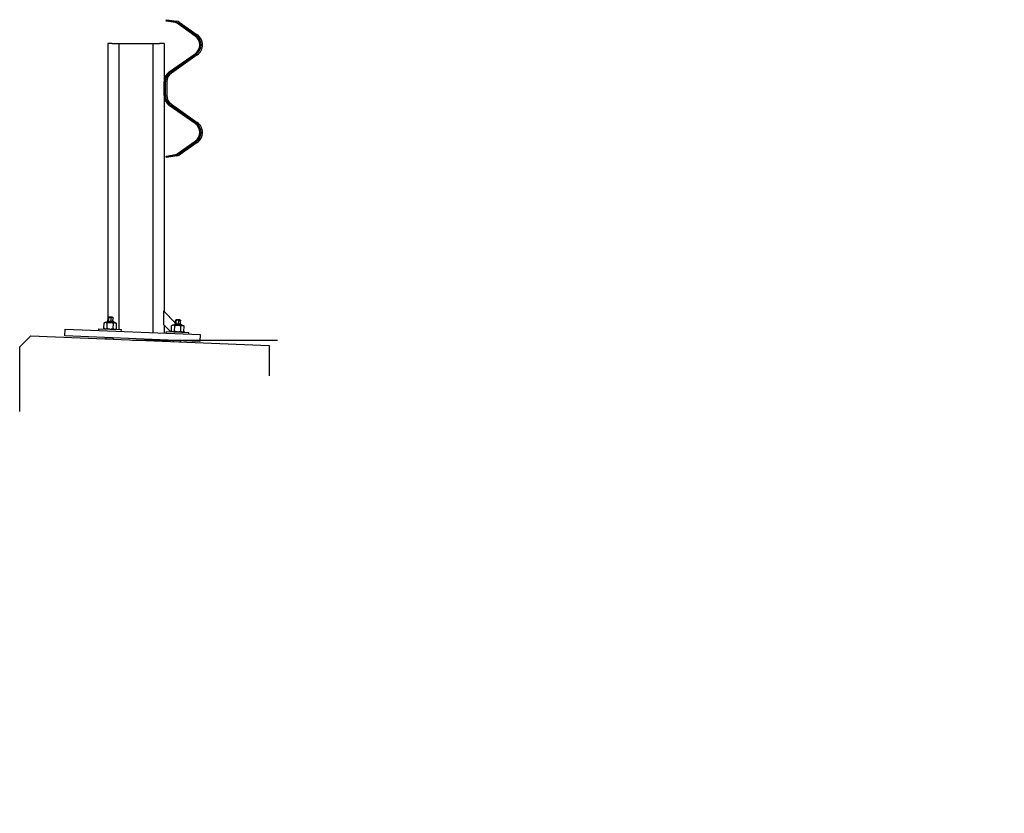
# Model space of a CAD drawing. Header units: metres. Extents: x -699 to 2316, y -1199 to 781.
# Tile 222 of 256: x -27.861 to -27.075, y 8.594 to 9.228. Entities that reach past the tile are written whole.
import ezdxf

# ---------------------------------------------------------------- set-up
doc = ezdxf.new("R2010")
doc.units = ezdxf.units.M

msp = doc.modelspace()

# ---------------------------------------------------------------- linework, layer by layer
for p, q in [((-27.74401, 9.22692), (-27.74404, 9.22676)), ((-27.73673, 9.22564), (-27.74404, 9.22676)), ((-27.74401, 9.22692), (-27.74385, 9.22799)), ((-27.73565, 9.22564), (-27.74401, 9.22692)), ((-27.74385, 9.22799), (-27.73549, 9.2267)), ((-27.72091, 9.21496), (-27.73537, 9.22509)), ((-27.71983, 9.21496), (-27.73429, 9.22509)), ((-27.73367, 9.22597), (-27.71921, 9.21585)), ((-27.79075, 9.20892), (-27.79075, 8.9873)), ((-27.78715, 9.20892), (-27.79075, 9.20892)), ((-27.78715, 9.20892), (-27.78176, 9.20892)), ((-27.78176, 9.20892), (-27.75478, 9.20892)), ((-27.78176, 9.20892), (-27.78176, 8.98056)), ((-27.75478, 9.20892), (-27.75478, 8.97804)), ((-27.75478, 9.20892), (-27.74938, 9.20892)), ((-27.74578, 9.20892), (-27.74938, 9.20892)), ((-27.74578, 9.20892), (-27.74578, 9.17834)), ((-27.74164, 9.1863), (-27.72091, 9.20082)), ((-27.74056, 9.1863), (-27.71983, 9.20082)), ((-27.71921, 9.19993), (-27.73994, 9.18542)), ((-27.74578, 9.16755), (-27.74578, 9.17834)), ((-27.7447, 9.16755), (-27.7447, 9.17834)), ((-27.74362, 9.17834), (-27.74362, 9.16755)), ((-27.74578, 9.16755), (-27.74578, 8.99491)), ((-27.72091, 9.14508), (-27.74164, 9.1596)), ((-27.71983, 9.14508), (-27.74056, 9.1596)), ((-27.73994, 9.16048), (-27.71921, 9.14596)), ((-27.73537, 9.12081), (-27.72091, 9.13093)), ((-27.73429, 9.12081), (-27.71983, 9.13093)), ((-27.71921, 9.13005), (-27.73367, 9.11992)), ((-27.74404, 9.11914), (-27.73673, 9.12026)), ((-27.74401, 9.11897), (-27.73565, 9.12026)), ((-27.74401, 9.11897), (-27.74404, 9.11914)), ((-27.74385, 9.11791), (-27.74401, 9.11897)), ((-27.73549, 9.11919), (-27.74385, 9.11791)), ((-27.74626, 8.9954), (-27.74626, 8.9846)), ((-27.73664, 8.98577), (-27.74626, 8.9954)), ((-27.79267, 8.98632), (-27.79363, 8.98582)), ((-27.78458, 8.986), (-27.79267, 8.98632)), ((-27.7915, 8.98628), (-27.79149, 8.98663)), ((-27.79065, 8.98739), (-27.79149, 8.98663)), ((-27.78573, 8.9864), (-27.79149, 8.98663)), ((-27.79065, 8.98739), (-27.7865, 8.98723)), ((-27.79058, 8.98739), (-27.79048, 8.98979)), ((-27.79006, 8.98737), (-27.78996, 8.98977)), ((-27.7871, 8.99037), (-27.78981, 8.99048)), ((-27.78806, 8.98729), (-27.78796, 8.98969)), ((-27.78658, 8.98723), (-27.78648, 8.98963)), ((-27.7865, 8.98723), (-27.78573, 8.9864)), ((-27.78575, 8.98605), (-27.78573, 8.9864)), ((-27.78458, 8.986), (-27.78366, 8.98542)), ((-27.73666, 8.98523), (-27.73656, 8.98763)), ((-27.73614, 8.98521), (-27.73605, 8.98761)), ((-27.73318, 8.98822), (-27.73589, 8.98832)), ((-27.73414, 8.98513), (-27.73405, 8.98753)), ((-27.73266, 8.98507), (-27.73256, 8.98747)), ((-27.82506, 8.97545), (-27.82484, 8.98084)), ((-27.82484, 8.98084), (-27.717, 8.97653)), ((-27.79788, 8.97976), (-27.79782, 8.9812)), ((-27.79782, 8.9812), (-27.77985, 8.98048)), ((-27.7938, 8.98158), (-27.79363, 8.98582)), ((-27.79288, 8.981), (-27.7938, 8.98158)), ((-27.79131, 8.98148), (-27.79114, 8.98572)), ((-27.78632, 8.98128), (-27.78616, 8.98552)), ((-27.78479, 8.98068), (-27.78383, 8.98118)), ((-27.78383, 8.98118), (-27.78366, 8.98542)), ((-27.77991, 8.97904), (-27.77985, 8.98048)), ((-27.74626, 8.9846), (-27.74057, 8.97891)), ((-27.74578, 8.98412), (-27.74578, 8.97768)), ((-27.74396, 8.97761), (-27.74391, 8.97904)), ((-27.74391, 8.97904), (-27.72593, 8.97832)), ((-27.73988, 8.97942), (-27.73971, 8.98366)), ((-27.73896, 8.97885), (-27.73988, 8.97942)), ((-27.73875, 8.98417), (-27.73971, 8.98366)), ((-27.73066, 8.98384), (-27.73875, 8.98417)), ((-27.73758, 8.98412), (-27.73757, 8.98447)), ((-27.73674, 8.98524), (-27.73757, 8.98447)), ((-27.73182, 8.98424), (-27.73757, 8.98447)), ((-27.73739, 8.97932), (-27.73722, 8.98356)), ((-27.73674, 8.98524), (-27.73258, 8.98507)), ((-27.73258, 8.98507), (-27.73182, 8.98424)), ((-27.73241, 8.97913), (-27.73224, 8.98336)), ((-27.73183, 8.98389), (-27.73182, 8.98424)), ((-27.73087, 8.97852), (-27.72992, 8.97903)), ((-27.73066, 8.98384), (-27.72975, 8.98326)), ((-27.72992, 8.97903), (-27.72975, 8.98326)), ((-27.72933, 8.97846), (-27.72992, 8.97905)), ((-27.72599, 8.97689), (-27.72593, 8.97832)), ((-27.86103, 8.96681), (-27.85204, 8.97545)), ((-27.85204, 8.97545), (-27.66185, 8.96784)), ((-27.71722, 8.97114), (-27.82506, 8.97545)), ((-27.79202, 8.97328), (-27.79199, 8.97413)), ((-27.79202, 8.97328), (-27.78627, 8.97305)), ((-27.7918, 8.97304), (-27.79202, 8.97328)), ((-27.78651, 8.97283), (-27.78627, 8.97305)), ((-27.78627, 8.97305), (-27.78623, 8.9739)), ((-27.77092, 8.9722), (-27.65528, 8.9722)), ((-27.7381, 8.97112), (-27.73807, 8.97197)), ((-27.7381, 8.97112), (-27.73235, 8.97089)), ((-27.73788, 8.97088), (-27.7381, 8.97112)), ((-27.73259, 8.97067), (-27.73235, 8.97089)), ((-27.73235, 8.97089), (-27.73232, 8.97174)), ((-27.717, 8.97653), (-27.71722, 8.97114)), ((-27.86103, 8.9152), (-27.86103, 8.96681)), ((-27.66185, 8.96784), (-27.66185, 8.94361))]:
    msp.add_line(p, q)
for centre, radius, start, end in [((-27.73722, 9.22244), 0.00324, 55, 81.25384), ((-27.73614, 9.22244), 0.00324, 55, 81.25384), ((-27.73614, 9.22244), 0.00432, 55, 81.25384), ((-27.72586, 9.20789), 0.00863, 305, 55), ((-27.72478, 9.20789), 0.00863, 305, 55), ((-27.72478, 9.20789), 0.00971, 305, 55), ((-27.73607, 9.17834), 0.00971, 125, 180), ((-27.73499, 9.17834), 0.00971, 125, 180), ((-27.73499, 9.17834), 0.00863, 125, 180), ((-27.73607, 9.16755), 0.00971, 180, 235), ((-27.73499, 9.16755), 0.00971, 180, 235), ((-27.73499, 9.16755), 0.00863, 180, 235), ((-27.72586, 9.138), 0.00863, 305, 55), ((-27.72478, 9.138), 0.00863, 305, 55), ((-27.72478, 9.138), 0.00971, 305, 55), ((-27.73722, 9.12346), 0.00324, 278.74616, 305), ((-27.73614, 9.12346), 0.00324, 278.74616, 305), ((-27.73614, 9.12346), 0.00432, 278.74616, 305), ((-27.78984, 8.98976), 0.000719, 87.70939, 131.72394), ((-27.78713, 8.98965), 0.000719, 43.69484, 87.70939), ((-27.73592, 8.98761), 0.000719, 87.70939, 131.72394), ((-27.73321, 8.9875), 0.000719, 43.69484, 87.70939)]:
    msp.add_arc(centre, radius, start, end)
for points in [[(-27.79114, 8.98572), (-27.79235, 8.98649), (-27.79363, 8.98582)], [(-27.78616, 8.98552), (-27.78862, 8.98634), (-27.79114, 8.98572)], [(-27.7938, 8.98158), (-27.79258, 8.98081), (-27.79131, 8.98148)], [(-27.79131, 8.98148), (-27.78884, 8.98066), (-27.78632, 8.98128)], [(-27.78632, 8.98128), (-27.78511, 8.98051), (-27.78383, 8.98118)], [(-27.78366, 8.98542), (-27.78488, 8.98619), (-27.78616, 8.98552)], [(-27.73988, 8.97942), (-27.73866, 8.97866), (-27.73739, 8.97932)], [(-27.73722, 8.98356), (-27.73843, 8.98433), (-27.73971, 8.98366)], [(-27.73739, 8.97932), (-27.73493, 8.97851), (-27.73241, 8.97913)], [(-27.73224, 8.98336), (-27.7347, 8.98418), (-27.73722, 8.98356)], [(-27.73241, 8.97913), (-27.73119, 8.97836), (-27.72992, 8.97903)], [(-27.72975, 8.98326), (-27.73096, 8.98403), (-27.73224, 8.98336)]]:
    msp.add_rational_spline(points, [1, 1.15470053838, 1], degree=2)
for points, knots in [([(-27.78996, 8.98977), (-27.78996, 8.98981), (-27.78996, 8.98986), (-27.78997, 8.98995), (-27.78997, 8.99), (-27.78999, 8.9901), (-27.79001, 8.99015), (-27.79007, 8.9903), (-27.79014, 8.99034), (-27.7902, 8.99035), (-27.79026, 8.99035), (-27.79033, 8.99031), (-27.79041, 8.99017), (-27.79043, 8.99011), (-27.79045, 8.99002), (-27.79046, 8.98997), (-27.79047, 8.98988), (-27.79048, 8.98983), (-27.79048, 8.98979)], [-0.3417552, -0.3417552, -0.3417552, -0.3417552, -0.3056951, -0.3056951, -0.2627872, -0.2627872, -0.2004937, -0.2004937, 0, 0, 0, 0.2004937, 0.2004937, 0.2627872, 0.2627872, 0.3056951, 0.3056951, 0.3417552, 0.3417552, 0.3417552, 0.3417552]), ([(-27.78796, 8.98969), (-27.78796, 8.98973), (-27.78797, 8.98978), (-27.788, 8.98987), (-27.78803, 8.98992), (-27.78811, 8.99002), (-27.78817, 8.99008), (-27.78844, 8.99024), (-27.78871, 8.99029), (-27.78894, 8.9903), (-27.78917, 8.9903), (-27.78945, 8.99028), (-27.78972, 8.99014), (-27.78979, 8.99009), (-27.78988, 8.99), (-27.78991, 8.98995), (-27.78995, 8.98986), (-27.78996, 8.98981), (-27.78996, 8.98977)], [-0.3417552, -0.3417552, -0.3417552, -0.3417552, -0.3056951, -0.3056951, -0.2627872, -0.2627872, -0.2004937, -0.2004937, 0, 0, 0, 0.2004937, 0.2004937, 0.2627872, 0.2627872, 0.3056951, 0.3056951, 0.3417552, 0.3417552, 0.3417552, 0.3417552]), ([(-27.78648, 8.98963), (-27.78648, 8.98967), (-27.78649, 8.98972), (-27.78651, 8.98981), (-27.78653, 8.98986), (-27.78658, 8.98996), (-27.78663, 8.99002), (-27.78683, 8.99017), (-27.78703, 8.99022), (-27.7872, 8.99023), (-27.78737, 8.99023), (-27.78758, 8.9902), (-27.78778, 8.99006), (-27.78784, 8.99001), (-27.7879, 8.98992), (-27.78793, 8.98987), (-27.78795, 8.98978), (-27.78796, 8.98973), (-27.78796, 8.98969)], [-0.3417552, -0.3417552, -0.3417552, -0.3417552, -0.3056951, -0.3056951, -0.2627872, -0.2627872, -0.2004937, -0.2004937, 0, 0, 0, 0.2004937, 0.2004937, 0.2627872, 0.2627872, 0.3056951, 0.3056951, 0.3417552, 0.3417552, 0.3417552, 0.3417552]), ([(-27.78661, 8.99015), (-27.78658, 8.99013), (-27.78656, 8.99009), (-27.78653, 8.99001), (-27.78651, 8.98996), (-27.78649, 8.98986), (-27.78649, 8.98981), (-27.78648, 8.98972), (-27.78648, 8.98967), (-27.78648, 8.98963)], [0.1221857, 0.1221857, 0.1221857, 0.1221857, 0.2004937, 0.2004937, 0.2627872, 0.2627872, 0.3056951, 0.3056951, 0.3417552, 0.3417552, 0.3417552, 0.3417552]), ([(-27.73605, 8.98761), (-27.73604, 8.98765), (-27.73604, 8.9877), (-27.73605, 8.98779), (-27.73606, 8.98785), (-27.73607, 8.98794), (-27.73609, 8.98799), (-27.73615, 8.98815), (-27.73622, 8.98819), (-27.73628, 8.98819), (-27.73634, 8.98819), (-27.73641, 8.98816), (-27.73649, 8.98801), (-27.73651, 8.98796), (-27.73653, 8.98786), (-27.73655, 8.98781), (-27.73656, 8.98773), (-27.73656, 8.98767), (-27.73656, 8.98763)], [-0.3417552, -0.3417552, -0.3417552, -0.3417552, -0.3056951, -0.3056951, -0.2627872, -0.2627872, -0.2004937, -0.2004937, 0, 0, 0, 0.2004937, 0.2004937, 0.2627872, 0.2627872, 0.3056951, 0.3056951, 0.3417552, 0.3417552, 0.3417552, 0.3417552]), ([(-27.73405, 8.98753), (-27.73404, 8.98757), (-27.73405, 8.98763), (-27.73408, 8.98771), (-27.73411, 8.98777), (-27.73419, 8.98787), (-27.73426, 8.98792), (-27.73452, 8.98808), (-27.73479, 8.98813), (-27.73502, 8.98814), (-27.73525, 8.98815), (-27.73553, 8.98812), (-27.7358, 8.98798), (-27.73588, 8.98793), (-27.73596, 8.98784), (-27.736, 8.98779), (-27.73603, 8.9877), (-27.73604, 8.98765), (-27.73605, 8.98761)], [-0.3417552, -0.3417552, -0.3417552, -0.3417552, -0.3056951, -0.3056951, -0.2627872, -0.2627872, -0.2004937, -0.2004937, 0, 0, 0, 0.2004937, 0.2004937, 0.2627872, 0.2627872, 0.3056951, 0.3056951, 0.3417552, 0.3417552, 0.3417552, 0.3417552]), ([(-27.73256, 8.98747), (-27.73256, 8.98751), (-27.73257, 8.98757), (-27.73259, 8.98766), (-27.73261, 8.98771), (-27.73267, 8.9878), (-27.73272, 8.98786), (-27.73291, 8.98802), (-27.73311, 8.98806), (-27.73328, 8.98807), (-27.73345, 8.98808), (-27.73366, 8.98805), (-27.73386, 8.9879), (-27.73392, 8.98785), (-27.73398, 8.98776), (-27.73401, 8.98771), (-27.73404, 8.98762), (-27.73404, 8.98757), (-27.73405, 8.98753)], [-0.3417552, -0.3417552, -0.3417552, -0.3417552, -0.3056951, -0.3056951, -0.2627872, -0.2627872, -0.2004937, -0.2004937, 0, 0, 0, 0.2004937, 0.2004937, 0.2627872, 0.2627872, 0.3056951, 0.3056951, 0.3417552, 0.3417552, 0.3417552, 0.3417552]), ([(-27.73269, 8.98799), (-27.73266, 8.98797), (-27.73264, 8.98794), (-27.73261, 8.98785), (-27.73259, 8.9878), (-27.73257, 8.98771), (-27.73257, 8.98765), (-27.73256, 8.98757), (-27.73256, 8.98751), (-27.73256, 8.98747)], [0.1221857, 0.1221857, 0.1221857, 0.1221857, 0.2004937, 0.2004937, 0.2627872, 0.2627872, 0.3056951, 0.3056951, 0.3417552, 0.3417552, 0.3417552, 0.3417552])]:
    msp.add_open_spline(points, degree=3, knots=knots)

doc.saveas('drawing.dxf')
